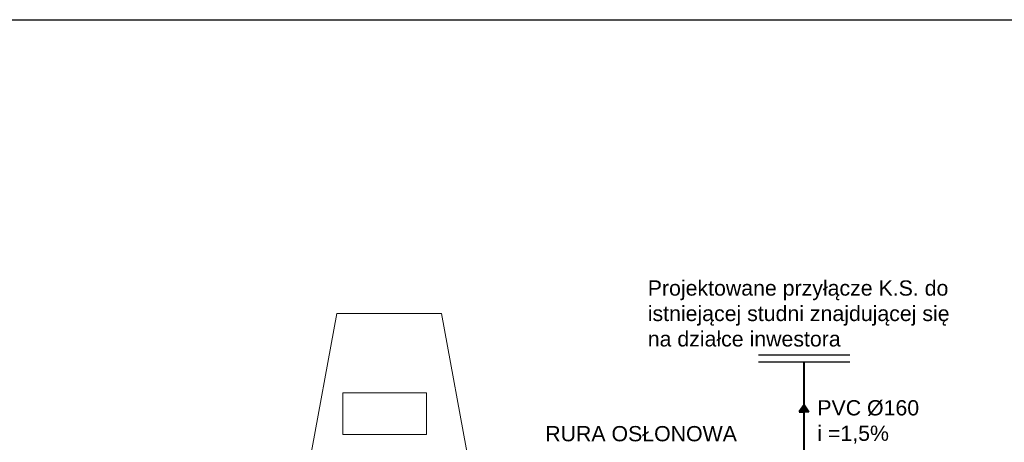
# Model space of a CAD drawing. Extents: x 280060 to 689961, y 120405 to 160329.
# Tile 49 of 85: x 656532 to 657944, y 159723 to 160329. Entities that reach past the tile are written whole.
import ezdxf

# ---------------------------------------------------------------- set-up
doc = ezdxf.new("R2010")
doc.units = 0
doc.header["$MEASUREMENT"] = 0
for name, color, linetype, lineweight in [('KAM-pro Biała Zarys', 7, 'CONTINUOUS', 9), ('KAM-pro Linia K.S Wewnętrznej', 36, 'CONTINUOUS', 40), ('KAM-pro Opis K.S. Wewnętrzny', 16, 'CONTINUOUS', 13), ('KAM-pro Podkład Sanitarny', 253, 'CONTINUOUS', 25)]:
    doc.layers.add(name, color=color, linetype=linetype, lineweight=lineweight)
doc.styles.add('ARIAL', font='arial.ttf')

msp = doc.modelspace()

# ---------------------------------------------------------------- hatches: boundary and pattern name
at = {"layer": 'KAM-pro Linia K.S Wewnętrznej', "ltscale": 0.1, "true_color": 0x804000}
msp.add_hatch(color=36, dxfattribs=at).paths.add_polyline_path([(657657.3, 159776.7), (657650.3, 159766.4), (657657.3, 159766.4), (657664.2, 159766.4)])

# ---------------------------------------------------------------- linework, layer by layer
at = {"layer": 'KAM-pro Biała Zarys', "lineweight": 25}
for p, q in [((657722.8, 159847.6), (657591.8, 159847.6)), ((657722.8, 159837.6), (657591.8, 159837.6))]:
    msp.add_line(p, q, dxfattribs=at)
msp.add_lwpolyline([(655816.5, 160328.8), (662116.5, 160328.8), (662116.5, 157358.8), (655816.5, 157358.8)], close=True, dxfattribs=at)
at = {"layer": 'KAM-pro Linia K.S Wewnętrznej', "color": 36, "ltscale": 0.1, "true_color": 0x804000}
for p, q in [((657657.3, 158854.3), (657657.3, 159837.6)), ((657657.3, 159776.7), (657650.3, 159766.4)), ((657657.3, 159776.7), (657664.2, 159766.4)), ((657650.3, 159766.4), (657657.3, 159766.4)), ((657664.2, 159766.4), (657657.3, 159766.4))]:
    msp.add_line(p, q, dxfattribs=at)
at = {"layer": 'KAM-pro Podkład Sanitarny', "lineweight": 20, "ltscale": 13}
for p, q in [((656986.9, 159907.4), (656941.1, 159659.4)), ((657136.9, 159907.4), (656986.9, 159907.4)), ((657136.9, 159907.4), (657182.7, 159659.4)), ((656995.5, 159793.9), (657115.5, 159793.9)), ((656995.5, 159733.9), (656995.5, 159793.9)), ((657115.5, 159793.9), (657115.5, 159733.9)), ((657115.5, 159733.9), (656995.5, 159733.9))]:
    msp.add_line(p, q, dxfattribs=at)

# ---------------------------------------------------------------- texts
at = {"layer": 'KAM-pro Opis K.S. Wewnętrzny', "color": 32, "char_height": 21.87, "style": 'ARIAL'}
for s, insert, width, attachment_point in [('Projektowane przyłącze K.S. do istniejącej studni znajdującej się na działce inwestora', (657432.9, 159907.4), 442.837, 4), ('PVC %%C160\\Pi =1,5%', (657676.2, 159752), 145.755, 4), ('RURA OSŁONOWA', (657560.8, 159735), 278.06, 6)]:
    msp.add_mtext(s, dxfattribs=dict(at, insert=insert, width=width, attachment_point=attachment_point))

doc.saveas('drawing.dxf')
